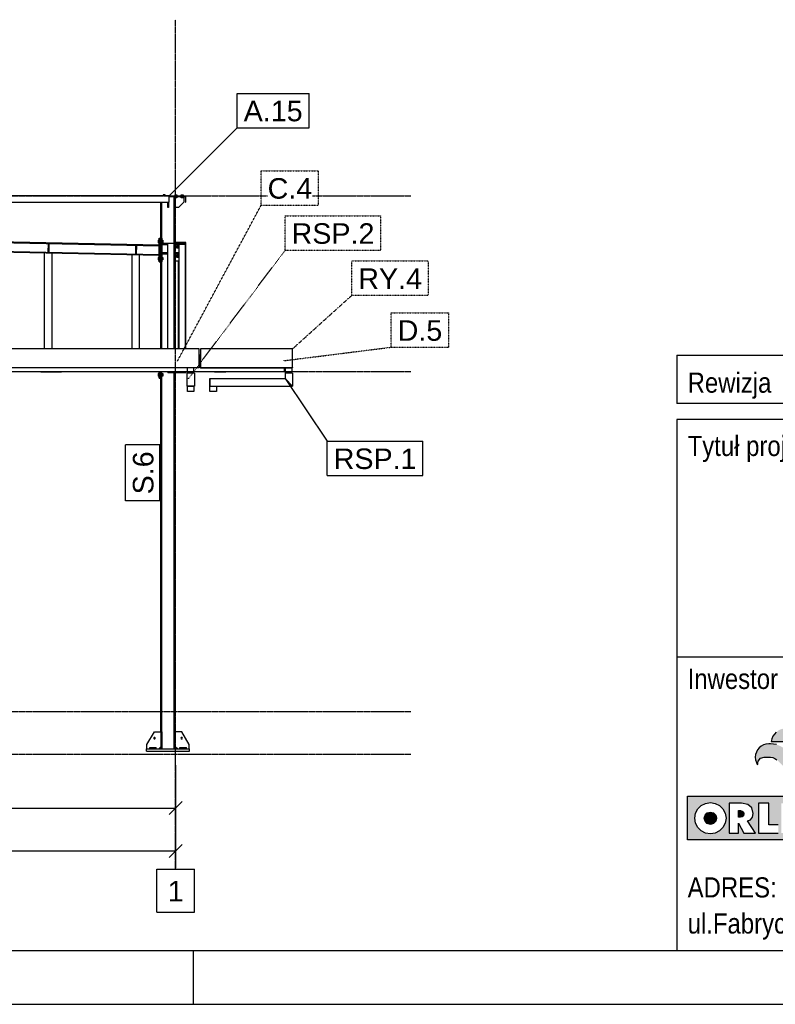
# Model space of a CAD drawing. Header units: millimetres. Extents: x 0 to 59400, y 0 to 42000.
# Tile 28 of 40: x 36784 to 43816, y 0 to 9168. Entities that reach past the tile are written whole.
import ezdxf

# ---------------------------------------------------------------- set-up
doc = ezdxf.new("R2010")
doc.units = ezdxf.units.MM
doc.linetypes.add('DXK_LINE_DOT2', pattern=[3.9198, 1.9599, -1.9599])
doc.linetypes.add('DXK_LINE_DOT3', pattern=[5.9187, 2.979, -0.9799, 0.9799, -0.9799])
for name, color, linetype in [('TS_FORMATKA', 7, 'Continuous'), ('TS_INNE_OBIEKTY', 7, 'Continuous'), ('TS_LINIE_WIDOCZNE', 7, 'Continuous'), ('TS_OPISY', 7, 'Continuous'), ('TS_OPISY_LINIE', 7, 'Continuous'), ('TS_OPISY_RAMKA', 7, 'Continuous'), ('TS_WYMIARY', 7, 'Continuous'), ('TS_WYMIARY_TEKST', 7, 'Continuous')]:
    doc.layers.add(name, color=color, linetype=linetype)
doc.styles.add('Arial', font='ARIAL.TTF', dxfattribs={"height": 0.2})

# ---------------------------------------------------------------- blocks, each defined once
blk = doc.blocks.new('Unknown-293000867-1306')
at = {"layer": 'TS_FORMATKA', "color": 7, "linetype": 'Continuous'}
for p, q in [((500, 500), (58900, 500)), ((38400, 0), (38400, 500)), ((0, 0), (59400, 0))]:
    blk.add_line(p, q, dxfattribs=at)
blk = doc.blocks.new('Part-293000867-6525 - 6488')
at = {"layer": 'TS_LINIE_WIDOCZNE', "color": 1, "linetype": 'Continuous'}
for p, q in [((38160.7, 7417.8), (38160.7, 7467.8)), ((38168.7, 7467.8), (38168.7, 7417.8)), ((38168.7, 7417.8), (38160.7, 7417.8))]:
    blk.add_line(p, q, dxfattribs=at)
blk = doc.blocks.new('Part-293000867-6494 - 6488')
at = {"layer": 'TS_LINIE_WIDOCZNE', "color": 1, "linetype": 'Continuous'}
for p, q in [((38222.7, 7087.6), (38222.7, 7517.8)), ((38231.2, 6104.4), (38231.2, 7517.8)), ((38098.2, 7132.7), (38098.2, 7467.8)), ((38106.7, 7132.7), (38106.7, 7467.8)), ((38098.2, 6104.4), (38098.2, 6912.7)), ((38106.7, 6104.4), (38106.7, 6912.7)), ((38222.7, 2537.8), (38222.7, 5882.8)), ((38231.2, 2537.8), (38231.2, 5886.8)), ((38098.2, 2537.8), (38098.2, 5830.8)), ((38106.7, 2537.8), (38106.7, 5830.8))]:
    blk.add_line(p, q, dxfattribs=at)
blk = doc.blocks.new('Part-293000867-6502 - 6488')
at = {"layer": 'TS_LINIE_WIDOCZNE', "color": 1, "linetype": 'Continuous'}
for p, q in [((33521.9, 7154.1), (33521.9, 7162.1)), ((33521.9, 7162.1), (38082.7, 7070.9)), ((33521.9, 7154.1), (38082.7, 7062.9)), ((33521.9, 7066.1), (33521.9, 7074.1)), ((33521.9, 7074.1), (38082.7, 6982.9)), ((33521.9, 7066.1), (38082.7, 6974.9))]:
    blk.add_line(p, q, dxfattribs=at)
blk = doc.blocks.new('Part-293000867-6514 - 6488')
at = {"layer": 'TS_LINIE_WIDOCZNE', "color": 1, "linetype": 'Continuous'}
for p, q in [((38331.2, 7094.1), (38231.2, 7094.1)), ((38331.2, 7079.1), (38331.2, 7094.1)), ((38231.2, 6922.1), (38266.2, 6922.1))]:
    blk.add_line(p, q, dxfattribs=at)
blk = doc.blocks.new('Part-293000867-6515 - 6488')
at = {"layer": 'TS_LINIE_WIDOCZNE', "color": 1, "linetype": 'Continuous'}
for p, q in [((38231.2, 7084.1), (38326.2, 7084.1)), ((38231.2, 7084.1), (38231.2, 7074.1)), ((38231.2, 7074.1), (38266.2, 7074.1)), ((38311.2, 7079.1), (38311.2, 7084.1)), ((38326.2, 7079.1), (38326.2, 7084.1))]:
    blk.add_line(p, q, dxfattribs=at)
blk = doc.blocks.new('Part-293000867-6516 - 6488')
at = {"layer": 'TS_LINIE_WIDOCZNE', "color": 1, "linetype": 'Continuous'}
for p, q in [((38266.2, 6998.1), (38231.2, 6998.1)), ((38231.2, 6998.1), (38231.2, 6988.1)), ((38231.2, 6988.1), (38266.2, 6988.1))]:
    blk.add_line(p, q, dxfattribs=at)
blk = doc.blocks.new('Part-293000867-6517 - 6488')
at = {"layer": 'TS_LINIE_WIDOCZNE', "color": 1, "linetype": 'Continuous'}
blk.add_line((38231.2, 5882.8), (38266.2, 5882.8), dxfattribs=at)
blk = doc.blocks.new('Part-293000867-6520 - 6488')
at = {"layer": 'TS_LINIE_WIDOCZNE', "color": 1, "linetype": 'Continuous'}
for p, q in [((38266.2, 6104.4), (38266.2, 7079.1)), ((38266.2, 7079.1), (38326.2, 7079.1)), ((38326.2, 6104.4), (38326.2, 7079.1)), ((38266.2, 5882.8), (38266.2, 5886.8)), ((38266.2, 5882.8), (38326.2, 5882.8)), ((38326.2, 5882.8), (38326.2, 5886.8))]:
    blk.add_line(p, q, dxfattribs=at)
blk = doc.blocks.new('Part-293000867-6521 - 6488')
at = {"layer": 'TS_LINIE_WIDOCZNE', "color": 1, "linetype": 'Continuous'}
for p, q in [((38331.2, 7079.1), (38326.2, 7079.1)), ((38331.2, 6104.4), (38331.2, 7079.1)), ((38326.2, 5882.8), (38331.2, 5882.8)), ((38331.2, 5882.8), (38331.2, 5886.8))]:
    blk.add_line(p, q, dxfattribs=at)
blk = doc.blocks.new('Part-293000867-6524 - 6488')
at = {"layer": 'TS_LINIE_WIDOCZNE', "color": 1, "linetype": 'Continuous'}
for p, q in [((38171.2, 7523.8), (38175.2, 7523.8)), ((38326.2, 7517.8), (38171.2, 7517.8)), ((38326.2, 7523.8), (38326.2, 7517.8))]:
    blk.add_line(p, q, dxfattribs=at)
blk = doc.blocks.new('Part-293000867-6526 - 6488')
at = {"layer": 'TS_LINIE_WIDOCZNE', "color": 1, "linetype": 'Continuous'}
for p, q in [((38094.7, 7132.7), (38094.7, 6912.7)), ((38094.7, 7132.7), (38106.7, 7132.7)), ((38106.7, 7132.7), (38106.7, 6912.7)), ((38094.7, 6912.7), (38106.7, 6912.7))]:
    blk.add_line(p, q, dxfattribs=at)
blk = doc.blocks.new('Part-293000867-7499 - 6488')
at = {"layer": 'TS_LINIE_WIDOCZNE', "color": 1, "linetype": 'Continuous'}
for p, q in [((39323.6, 5875.8), (39253.6, 5875.8)), ((39253.6, 5875.8), (39253.6, 5825.8)), ((39323.6, 5875.8), (39323.6, 5755.8)), ((39323.6, 5755.8), (39253.6, 5825.8))]:
    blk.add_line(p, q, dxfattribs=at)
blk = doc.blocks.new('Part-293000867-6527 - 6488')
at = {"layer": 'TS_LINIE_WIDOCZNE', "color": 1, "linetype": 'Continuous'}
for p, q in [((38094.7, 5892.8), (38094.7, 5830.8)), ((38106.7, 5830.8), (38106.7, 5892.8)), ((38094.7, 5830.8), (38106.7, 5830.8))]:
    blk.add_line(p, q, dxfattribs=at)
blk = doc.blocks.new('Part-293000867-6528 - 6488')
at = {"layer": 'TS_LINIE_WIDOCZNE', "color": 1, "linetype": 'Continuous'}
for p, q in [((38161.7, 6104.4), (38161.7, 7087.6)), ((38161.7, 7087.6), (38221.7, 7087.6)), ((38221.7, 6104.4), (38221.7, 7087.6)), ((38161.7, 5882.8), (38161.7, 5892.8)), ((38161.7, 5882.8), (38221.7, 5882.8)), ((38221.7, 5882.8), (38221.7, 5886.8))]:
    blk.add_line(p, q, dxfattribs=at)
blk = doc.blocks.new('Part-293000867-6529 - 6488')
at = {"layer": 'TS_LINIE_WIDOCZNE', "color": 1, "linetype": 'Continuous'}
for p, q in [((38226.7, 7087.6), (38221.7, 7087.6)), ((38226.7, 6104.4), (38226.7, 7087.6)), ((38221.7, 5882.8), (38226.7, 5882.8)), ((38226.7, 5882.8), (38226.7, 5886.8))]:
    blk.add_line(p, q, dxfattribs=at)
blk = doc.blocks.new('Bolt-293000867-6681 - 6488')
at = {"layer": 'TS_INNE_OBIEKTY', "color": 1, "linetype": 'Continuous'}
for p, q in [((38072.7, 5872.8), (38072.7, 5848.8)), ((38072.7, 5872.8), (38082.7, 5872.8)), ((38106.7, 5872.8), (38116.7, 5872.8)), ((38116.7, 5872.8), (38116.7, 5848.8)), ((38072.7, 5860.8), (38082.7, 5860.8)), ((38082.7, 5848.8), (38072.7, 5848.8)), ((38106.7, 5860.8), (38116.7, 5860.8)), ((38116.7, 5848.8), (38106.7, 5848.8))]:
    blk.add_line(p, q, dxfattribs=at)
blk = doc.blocks.new('Part-293000867-6537 - 6488')
at = {"layer": 'TS_LINIE_WIDOCZNE', "color": 1, "linetype": 'Continuous'}
for p, q in [((38171.2, 7527.8), (38331.2, 7527.8)), ((38175.2, 7523.8), (38175.2, 7527.8)), ((38175.2, 7523.8), (38175.2, 7523.8)), ((38327.2, 7523.8), (38175.2, 7523.8)), ((38327.2, 7523.8), (38327.2, 7523.8)), ((38327.2, 7523.8), (38327.2, 7467.8)), ((38331.2, 7467.8), (38331.2, 7527.8)), ((38327.2, 7467.8), (38327.2, 7467.8)), ((38327.2, 7467.8), (38331.2, 7467.8)), ((38331.2, 7467.8), (38331.2, 7467.8))]:
    blk.add_line(p, q, dxfattribs=at)
blk = doc.blocks.new('Part-293000867-6538 - 6488')
at = {"layer": 'TS_LINIE_WIDOCZNE', "color": 1, "linetype": 'Continuous'}
for p, q in [((38171.2, 7527.8), (33444.9, 7527.8)), ((33444.9, 7527.8), (33444.9, 7467.8)), ((38171.2, 7527.8), (38171.2, 7527.8)), ((38171.2, 7527.8), (38171.2, 7467.8)), ((33444.9, 7467.8), (38171.2, 7467.8))]:
    blk.add_line(p, q, dxfattribs=at)
blk = doc.blocks.new('Part-293000867-6550 - 6488')
at = {"layer": 'TS_LINIE_WIDOCZNE', "color": 1, "linetype": 'Continuous'}
for p, q in [((37964.7, 2357.8), (37964.7, 2377.8)), ((37964.7, 2377.8), (38364.7, 2377.8)), ((37964.7, 2357.8), (38364.7, 2357.8)), ((38364.7, 2357.8), (38364.7, 2377.8))]:
    blk.add_line(p, q, dxfattribs=at)
blk = doc.blocks.new('Part-293000867-6551 - 6488')
at = {"layer": 'TS_LINIE_WIDOCZNE', "color": 1, "linetype": 'Continuous'}
for p, q in [((37968.2, 2417.8), (38038.2, 2537.8)), ((38038.2, 2537.8), (38098.2, 2537.8)), ((37968.2, 2377.8), (37968.2, 2417.8)), ((38078.2, 2377.8), (38098.2, 2397.8))]:
    blk.add_line(p, q, dxfattribs=at)
blk = doc.blocks.new('Part-293000867-6553 - 6488')
at = {"layer": 'TS_LINIE_WIDOCZNE', "color": 1, "linetype": 'Continuous'}
for p, q in [((37994.7, 2377.8), (37994.7, 2389.8)), ((37994.7, 2389.8), (38054.7, 2389.8)), ((38054.7, 2377.8), (38054.7, 2389.8))]:
    blk.add_line(p, q, dxfattribs=at)
blk = doc.blocks.new('Part-293000867-6555 - 6488')
at = {"layer": 'TS_LINIE_WIDOCZNE', "color": 1, "linetype": 'Continuous'}
for p, q in [((38274.7, 2377.8), (38274.7, 2389.8)), ((38274.7, 2389.8), (38334.7, 2389.8)), ((38334.7, 2377.8), (38334.7, 2389.8))]:
    blk.add_line(p, q, dxfattribs=at)
blk = doc.blocks.new('Part-293000867-6558 - 6488')
at = {"layer": 'TS_LINIE_WIDOCZNE', "color": 1, "linetype": 'Continuous'}
for p, q in [((38291.2, 2537.8), (38231.2, 2537.8)), ((38361.2, 2417.8), (38291.2, 2537.8)), ((38251.2, 2377.8), (38231.2, 2397.8)), ((38361.2, 2377.8), (38361.2, 2417.8))]:
    blk.add_line(p, q, dxfattribs=at)
blk = doc.blocks.new('Bolt-293000867-6705 - 6488')
at = {"layer": 'TS_INNE_OBIEKTY', "color": 1, "linetype": 'Continuous'}
for p, q in [((38227.2, 7535.7), (38245.2, 7535.7)), ((38227.2, 7535.7), (38227.2, 7527.8)), ((38227.2, 7509.9), (38227.2, 7517.8)), ((38236.2, 7527.8), (38236.2, 7535.7)), ((38236.2, 7509.9), (38236.2, 7517.8)), ((38245.2, 7535.7), (38245.2, 7527.8)), ((38245.2, 7517.8), (38245.2, 7509.9)), ((38287.2, 7535.7), (38305.2, 7535.7)), ((38287.2, 7527.8), (38287.2, 7535.7)), ((38287.2, 7509.9), (38287.2, 7517.8)), ((38296.2, 7527.8), (38296.2, 7535.7)), ((38296.2, 7509.9), (38296.2, 7517.8)), ((38305.2, 7535.7), (38305.2, 7527.8)), ((38305.2, 7517.8), (38305.2, 7509.9)), ((38245.2, 7509.9), (38227.2, 7509.9)), ((38305.2, 7509.9), (38287.2, 7509.9))]:
    blk.add_line(p, q, dxfattribs=at)
blk = doc.blocks.new('Bolt-293000867-6561 - 6488')
at = {"layer": 'TS_INNE_OBIEKTY', "color": 1, "linetype": 'Continuous'}
for start, end in [(108, 288), (108, 288), (288, 108), (288, 108)]:
    blk.add_arc((38038.2, 2477.8), 7, start, end, dxfattribs=at)
blk = doc.blocks.new('Bolt-293000867-6691 - 6488')
at = {"layer": 'TS_INNE_OBIEKTY', "color": 1, "linetype": 'Continuous'}
for p, q in [((38072.7, 7114.9), (38072.7, 7090.9)), ((38072.7, 7114.9), (38082.7, 7114.9)), ((38072.7, 7102.9), (38082.7, 7102.9)), ((38082.7, 7090.9), (38072.7, 7090.9)), ((38106.7, 7114.9), (38116.7, 7114.9)), ((38106.7, 7102.9), (38116.7, 7102.9)), ((38116.7, 7090.9), (38106.7, 7090.9)), ((38116.7, 7114.9), (38116.7, 7090.9)), ((38072.7, 6954.9), (38072.7, 6930.9)), ((38072.7, 6954.9), (38082.7, 6954.9)), ((38072.7, 6942.9), (38082.7, 6942.9)), ((38072.7, 6930.9), (38082.7, 6930.9)), ((38106.7, 6954.9), (38116.7, 6954.9)), ((38106.7, 6942.9), (38116.7, 6942.9)), ((38116.7, 6930.9), (38106.7, 6930.9)), ((38116.7, 6954.9), (38116.7, 6930.9))]:
    blk.add_line(p, q, dxfattribs=at)
blk = doc.blocks.new('Part-293000867-6637 - 6488')
at = {"layer": 'TS_LINIE_WIDOCZNE', "color": 1, "linetype": 'Continuous'}
for p, q in [((38231.2, 7502.8), (38246.2, 7517.8)), ((38311.2, 7517.8), (38311.2, 7467.8)), ((38311.2, 7467.8), (38261.2, 7417.8)), ((38261.2, 7417.8), (38231.2, 7417.8))]:
    blk.add_line(p, q, dxfattribs=at)
blk = doc.blocks.new('Part-293000867-6721 - 6488')
at = {"layer": 'TS_LINIE_WIDOCZNE', "color": 1, "linetype": 'Continuous'}
for p, q in [((38596.3, 5886.8), (38596.3, 5892.8)), ((38596.3, 5886.8), (38596.3, 5892.8)), ((38701.3, 5886.8), (38596.3, 5886.8)), ((38701.3, 5886.8), (38701.3, 5892.8))]:
    blk.add_line(p, q, dxfattribs=at)
blk = doc.blocks.new('Part-293000867-6654 - 6488')
at = {"layer": 'TS_LINIE_WIDOCZNE', "color": 1, "linetype": 'Continuous'}
for p, q in [((38161.7, 7084.1), (38107.7, 7084.1)), ((38107.7, 7084.1), (38107.7, 7074.1)), ((38107.7, 7074.1), (38161.7, 7074.1))]:
    blk.add_line(p, q, dxfattribs=at)
blk = doc.blocks.new('Part-293000867-6656 - 6488')
at = {"layer": 'TS_LINIE_WIDOCZNE', "color": 1, "linetype": 'Continuous'}
for p, q in [((38161.7, 6998.1), (38107.7, 6998.1)), ((38107.7, 6998.1), (38107.7, 6988.1)), ((38107.7, 6988.1), (38161.7, 6988.1))]:
    blk.add_line(p, q, dxfattribs=at)
blk = doc.blocks.new('Part-293000867-6678 - 6488')
at = {"layer": 'TS_LINIE_WIDOCZNE', "color": 1, "linetype": 'Continuous'}
for p, q in [((38082.7, 5830.8), (38082.7, 5892.8)), ((38094.7, 5830.8), (38094.7, 5892.8)), ((38082.7, 5830.8), (38094.7, 5830.8))]:
    blk.add_line(p, q, dxfattribs=at)
blk = doc.blocks.new('Part-293000867-6688 - 6488')
at = {"layer": 'TS_LINIE_WIDOCZNE', "color": 1, "linetype": 'Continuous'}
for p, q in [((38082.7, 6912.9), (38082.7, 7132.9)), ((38082.7, 7132.9), (38094.7, 7132.9)), ((38094.7, 6912.9), (38094.7, 7132.9)), ((38082.7, 6912.9), (38094.7, 6912.9))]:
    blk.add_line(p, q, dxfattribs=at)
blk = doc.blocks.new('Bolt-293000867-6696 - 6488')
at = {"layer": 'TS_INNE_OBIEKTY', "color": 1, "linetype": 'Continuous'}
for p, q in [((38237.4, 7052.6), (38244.3, 7064.6)), ((38244.3, 7064.6), (38258.2, 7064.6)), ((38258.2, 7064.6), (38265.1, 7052.6)), ((38244.3, 7040.6), (38237.4, 7052.6)), ((38237.4, 6964.6), (38244.3, 6976.6)), ((38258.2, 7040.6), (38244.3, 7040.6)), ((38244.3, 6976.6), (38258.2, 6976.6)), ((38265.1, 7052.6), (38258.2, 7040.6)), ((38258.2, 6976.6), (38265.1, 6964.6)), ((38244.3, 6952.6), (38237.4, 6964.6)), ((38258.2, 6952.6), (38244.3, 6952.6)), ((38265.1, 6964.6), (38258.2, 6952.6))]:
    blk.add_line(p, q, dxfattribs=at)
for centre, radius, start, end in [((38251.2, 7052.6), 9, 90, 270), ((38251.2, 7052.6), 8, 30, 210), ((38251.2, 7052.6), 9, 270, 90), ((38251.2, 6964.6), 9, 90, 270), ((38251.2, 6964.6), 8, 30, 210), ((38251.2, 7052.6), 8, 210, 30), ((38251.2, 6964.6), 8, 210, 30), ((38251.2, 6964.6), 9, 270, 90)]:
    blk.add_arc(centre, radius, start, end, dxfattribs=at)
blk = doc.blocks.new('Bolt-293000867-6706 - 6488')
at = {"layer": 'TS_INNE_OBIEKTY', "color": 1, "linetype": 'Continuous'}
for p, q in [((38138.6, 7535.7), (38117.8, 7535.7)), ((38117.8, 7535.7), (38117.8, 7527.8)), ((38123, 7535.7), (38123, 7527.8)), ((38133.4, 7535.7), (38133.4, 7527.8)), ((38138.6, 7527.8), (38138.6, 7535.7))]:
    blk.add_line(p, q, dxfattribs=at)
blk = doc.blocks.new('Part-293000867-6710 - 6488')
at = {"layer": 'TS_LINIE_WIDOCZNE', "color": 1, "linetype": 'Continuous'}
for p, q in [((38455.4, 5992.8), (38455.5, 5992.8)), ((38458.5, 5992.8), (38462.4, 5992.8)), ((33443.9, 5892.8), (33443.9, 5925.8)), ((33443.9, 5892.8), (38344.6, 5892.8)), ((38404.6, 5892.8), (39248.6, 5892.8)), ((39248.6, 5892.8), (39248.6, 5925.8))]:
    blk.add_line(p, q, dxfattribs=at)
blk = doc.blocks.new('Part-293000867-6787 - 6488')
at = {"layer": 'TS_LINIE_WIDOCZNE', "color": 1, "linetype": 'Continuous'}
for p, q in [((38331.2, 6104.4), (38331.2, 6988.1)), ((38261.2, 6104.4), (38261.2, 6922.1))]:
    blk.add_line(p, q, dxfattribs=at)
blk = doc.blocks.new('Part-293000867-7479 - 6488')
at = {"layer": 'TS_LINIE_WIDOCZNE', "color": 1, "linetype": 'Continuous'}
for p, q in [((39323.6, 5929.3), (39323.6, 6104.4)), ((39320.1, 5925.8), (39322.6, 5926.8)), ((39322.6, 5926.8), (39323.6, 5929.3))]:
    blk.add_line(p, q, dxfattribs=at)
blk = doc.blocks.new('Part-293000867-7475 - 6488')
at = {"layer": 'TS_LINIE_WIDOCZNE', "color": 1, "linetype": 'Continuous'}
for p, q in [((38554.6, 5825.8), (38554.6, 5755.8)), ((38554.6, 5825.8), (39253.6, 5825.8)), ((39253.6, 5825.8), (39323.6, 5755.8)), ((38554.6, 5755.8), (39323.6, 5755.8))]:
    blk.add_line(p, q, dxfattribs=at)
blk = doc.blocks.new('Part-293000867-7483 - 6488')
at = {"layer": 'TS_LINIE_WIDOCZNE', "color": 1, "linetype": 'Continuous'}
for p, q in [((39258.6, 5875.8), (39258.6, 5925.8)), ((39318.6, 5875.8), (39318.6, 5925.8))]:
    blk.add_line(p, q, dxfattribs=at)
blk = doc.blocks.new('Part-293000867-6831 - 6488')
at = {"layer": 'TS_LINIE_WIDOCZNE', "color": 1, "linetype": 'Continuous'}
for p, q in [((37829.7, 6104.4), (37829.7, 6979.9)), ((37899.7, 6978.5), (37829.7, 6979.9)), ((37899.7, 6104.4), (37899.7, 6978.5))]:
    blk.add_line(p, q, dxfattribs=at)
blk = doc.blocks.new('GridLine-293000867-7710 - 6488')
at = {"layer": 'TS_INNE_OBIEKTY', "color": 4, "linetype": 'DXK_LINE_DOT3'}
blk.add_line((14833.2, 2327.8), (40423.6, 2327.8), dxfattribs=at)
blk = doc.blocks.new('Part-293000867-7686 - 6488')
at = {"layer": 'TS_LINIE_WIDOCZNE', "color": 1, "linetype": 'Continuous'}
for p, q in [((36981.2, 5886.8), (36981.2, 5892.8)), ((37171.2, 5886.8), (36981.2, 5886.8)), ((37171.2, 5886.8), (37171.2, 5892.8)), ((37171.2, 5886.8), (37171.2, 5886.8))]:
    blk.add_line(p, q, dxfattribs=at)
blk = doc.blocks.new('Part-293000867-7101 - 6488')
at = {"layer": 'TS_LINIE_WIDOCZNE', "color": 1, "linetype": 'Continuous'}
for p, q in [((37014.8, 6104.4), (37014.8, 6996.2)), ((37084.8, 6994.8), (37014.8, 6996.2)), ((37084.8, 6104.4), (37084.8, 6994.8))]:
    blk.add_line(p, q, dxfattribs=at)
blk = doc.blocks.new('Bolt-293000867-7461 - 6488')
at = {"layer": 'TS_INNE_OBIEKTY', "color": 1, "linetype": 'Continuous'}
for start, end in [(90, 270), (90, 270), (270, 90), (270, 90)]:
    blk.add_arc((38291.2, 2477.8), 7, start, end, dxfattribs=at)
blk = doc.blocks.new('Part-293000867-7478 - 6488')
at = {"layer": 'TS_LINIE_WIDOCZNE', "color": 1, "linetype": 'Continuous'}
for p, q in [((39323.6, 6104.4), (38465.4, 6104.4)), ((38465.4, 6104.4), (38465.4, 5926)), ((39323.6, 5929.3), (39323.6, 6104.4)), ((38465.4, 5929.3), (39323.6, 5929.3)), ((38465.4, 5925.8), (39320.1, 5925.8)), ((39322.6, 5926.8), (39320.1, 5925.8)), ((39323.6, 5929.3), (39322.6, 5926.8))]:
    blk.add_line(p, q, dxfattribs=at)
blk = doc.blocks.new('Part-293000867-7121 - 6488')
at = {"layer": 'TS_LINIE_WIDOCZNE', "color": 1, "linetype": 'Continuous'}
for p, q in [((37862.5, 7066.3), (37860.9, 6988.3)), ((37862.5, 7066.3), (37870.5, 7066.1)), ((37870.5, 7066.1), (37868.9, 6988.2)), ((37860.9, 6988.3), (37868.9, 6988.2))]:
    blk.add_line(p, q, dxfattribs=at)
blk = doc.blocks.new('Part-293000867-7124 - 6488')
at = {"layer": 'TS_LINIE_WIDOCZNE', "color": 1, "linetype": 'Continuous'}
for p, q in [((37047.6, 7082.6), (37046, 7004.6)), ((37047.6, 7082.6), (37055.5, 7082.4)), ((37055.5, 7082.4), (37054, 7004.4)), ((37046, 7004.6), (37054, 7004.4))]:
    blk.add_line(p, q, dxfattribs=at)
blk = doc.blocks.new('Part-293000867-7477 - 6488')
at = {"layer": 'TS_LINIE_WIDOCZNE', "color": 1, "linetype": 'Continuous'}
for p, q in [((36455.4, 5925.8), (36455.4, 6104.4)), ((38455.4, 6104.4), (36455.4, 6104.4)), ((38455.4, 5925.8), (38455.4, 6104.4)), ((36455.4, 5929.3), (38455.4, 5929.3)), ((38455.4, 5925.8), (36455.4, 5925.8))]:
    blk.add_line(p, q, dxfattribs=at)
blk = doc.blocks.new('Part-293000867-7485 - 6488')
at = {"layer": 'TS_LINIE_WIDOCZNE', "color": 1, "linetype": 'Continuous'}
for p, q in [((38456.8, 6044.5), (38455.5, 6041.3)), ((38455.5, 6041.3), (38455.5, 5925.8)), ((38460, 6045.8), (38456.8, 6044.5)), ((38458.5, 6041.3), (38458.9, 6042.3)), ((38458.5, 5925.8), (38458.5, 6041.3)), ((38458.9, 6042.3), (38460, 6042.8)), ((38460, 6045.8), (38465.4, 6045.8)), ((38460, 6042.8), (38465.4, 6042.8)), ((38455.5, 5925.8), (38458.5, 5925.8))]:
    blk.add_line(p, q, dxfattribs=at)
blk = doc.blocks.new('Part-293000867-7476 - 6488')
at = {"layer": 'TS_LINIE_WIDOCZNE', "color": 1, "linetype": 'Continuous'}
blk.add_line((38339.6, 5755.8), (38409.6, 5755.8), dxfattribs=at)
blk = doc.blocks.new('Part-293000867-7484 - 6488')
at = {"layer": 'TS_LINIE_WIDOCZNE', "color": 1, "linetype": 'Continuous'}
for p, q in [((38462.4, 6025.8), (38465.4, 6025.8)), ((38462.4, 5925.8), (38462.4, 6025.8)), ((38465.4, 5925.8), (38462.4, 5925.8)), ((38465.4, 5925.8), (38465.4, 5926))]:
    blk.add_line(p, q, dxfattribs=at)
blk = doc.blocks.new('Part-293000867-7500 - 6488')
at = {"layer": 'TS_LINIE_WIDOCZNE', "color": 1, "linetype": 'Continuous'}
for p, q in [((38554.6, 5705.8), (38554.6, 5755.8)), ((38614.6, 5705.8), (38554.6, 5705.8)), ((38614.6, 5755.8), (38614.6, 5705.8))]:
    blk.add_line(p, q, dxfattribs=at)
blk = doc.blocks.new('Part-293000867-7501 - 6488')
at = {"layer": 'TS_LINIE_WIDOCZNE', "color": 1, "linetype": 'Continuous'}
for p, q in [((38344.6, 5875.8), (38344.6, 5925.8)), ((38404.6, 5875.8), (38404.6, 5925.8))]:
    blk.add_line(p, q, dxfattribs=at)
blk = doc.blocks.new('Part-293000867-7502 - 6488')
at = {"layer": 'TS_LINIE_WIDOCZNE', "color": 1, "linetype": 'Continuous'}
for p, q in [((38409.6, 5875.8), (38339.6, 5875.8)), ((38339.6, 5875.8), (38339.6, 5755.8)), ((38409.6, 5875.8), (38409.6, 5755.8)), ((38409.6, 5755.8), (38339.6, 5755.8))]:
    blk.add_line(p, q, dxfattribs=at)
blk = doc.blocks.new('Part-293000867-7503 - 6488')
at = {"layer": 'TS_LINIE_WIDOCZNE', "color": 1, "linetype": 'Continuous'}
for p, q in [((38344.6, 5705.8), (38344.6, 5755.8)), ((38404.6, 5705.8), (38344.6, 5705.8)), ((38404.6, 5755.8), (38404.6, 5705.8))]:
    blk.add_line(p, q, dxfattribs=at)
blk = doc.blocks.new('GridLine-293000867-7713 - 6488')
at = {"layer": 'TS_INNE_OBIEKTY', "color": 4, "linetype": 'DXK_LINE_DOT3'}
blk.add_line((14833.2, 7527.8), (40423.6, 7527.8), dxfattribs=at)
blk = doc.blocks.new('Part-293000867-7505 - 6488')
at = {"layer": 'TS_LINIE_WIDOCZNE', "color": 1, "linetype": 'Continuous'}
for p, q in [((38551.6, 5755.8), (38551.6, 5825.8)), ((38551.6, 5825.8), (38554.6, 5825.8)), ((38554.6, 5755.8), (38554.6, 5825.8)), ((38551.6, 5755.8), (38554.6, 5755.8))]:
    blk.add_line(p, q, dxfattribs=at)
blk = doc.blocks.new('Part-293000867-7580 - 6488')
at = {"layer": 'TS_LINIE_WIDOCZNE', "color": 1, "linetype": 'Continuous'}
for p, q in [((38219.2, 2537.8), (38219.2, 2377.8)), ((38231.2, 2537.8), (38219.2, 2537.8)), ((38231.2, 2377.8), (38231.2, 2537.8)), ((38219.2, 2417.8), (38231.2, 2417.8)), ((38219.2, 2377.8), (38231.2, 2377.8))]:
    blk.add_line(p, q, dxfattribs=at)
blk = doc.blocks.new('Part-293000867-7581 - 6488')
at = {"layer": 'TS_LINIE_WIDOCZNE', "color": 1, "linetype": 'Continuous'}
for p, q in [((38098.2, 2537.8), (38098.2, 2377.8)), ((38110.2, 2537.8), (38098.2, 2537.8)), ((38110.2, 2377.8), (38110.2, 2537.8)), ((38098.2, 2417.8), (38110.2, 2417.8)), ((38098.2, 2377.8), (38110.2, 2377.8))]:
    blk.add_line(p, q, dxfattribs=at)
blk = doc.blocks.new('Part-293000867-7689 - 6488')
at = {"layer": 'TS_LINIE_WIDOCZNE', "color": 1, "linetype": 'Continuous'}
for p, q in [((38166.2, 5886.8), (38166.2, 5892.8)), ((38336.2, 5886.8), (38166.2, 5886.8)), ((38336.2, 5886.8), (38336.2, 5892.8)), ((38336.2, 5886.8), (38336.2, 5886.8))]:
    blk.add_line(p, q, dxfattribs=at)
blk = doc.blocks.new('GridLine-293000867-7704 - 6488')
at = {"layer": 'TS_INNE_OBIEKTY', "color": 4, "linetype": 'DXK_LINE_DOT3'}
blk.add_line((38234.7, 1257.8), (38234.7, 9167.8), dxfattribs=at)
at = {"layer": 'TS_INNE_OBIEKTY', "color": 4, "linetype": 'Continuous'}
for p, q in [((38060.6, 1257.8), (38408.9, 1257.8)), ((38060.6, 857.8), (38060.6, 1257.8)), ((38408.9, 857.8), (38408.9, 1257.8)), ((38060.6, 857.8), (38408.9, 857.8))]:
    blk.add_line(p, q, dxfattribs=at)
at = {"layer": 'TS_INNE_OBIEKTY', "color": 2, "linetype": 'Continuous', "style": 'Arial'}
blk.add_text('1', height=191, dxfattribs=at).set_placement((38160.6, 957.8))
blk = doc.blocks.new('GridLine-293000867-7711 - 6488')
at = {"layer": 'TS_INNE_OBIEKTY', "color": 4, "linetype": 'DXK_LINE_DOT3'}
blk.add_line((14833.2, 2727.8), (40423.6, 2727.8), dxfattribs=at)
blk = doc.blocks.new('GridLine-293000867-7712 - 6488')
at = {"layer": 'TS_INNE_OBIEKTY', "color": 4, "linetype": 'DXK_LINE_DOT3'}
blk.add_line((14833.2, 5892.8), (40423.6, 5892.8), dxfattribs=at)
blk = doc.blocks.new('StraightDimension-293000867-7725 - 6488')
at = {"layer": 'TS_WYMIARY', "color": 174, "linetype": 'Continuous'}
for p, q in [((38234.7, 2227.8), (38234.7, 1267.8)), ((38174.7, 1367.8), (38294.7, 1487.8)), ((16139.7, 1427.8), (38234.7, 1427.8))]:
    blk.add_line(p, q, dxfattribs=at)
blk = doc.blocks.new('StraightDimension-293000867-7715 - 6488')
at = {"layer": 'TS_WYMIARY', "color": 174, "linetype": 'Continuous'}
for p, q in [((33435.9, 2227.8), (33435.9, 1667.8)), ((38234.7, 2227.8), (38234.7, 1667.8)), ((33495.9, 1887.8), (33375.9, 1767.8)), ((38174.7, 1767.8), (38294.7, 1887.8)), ((33435.9, 1827.8), (38234.7, 1827.8))]:
    blk.add_line(p, q, dxfattribs=at)
at = {"color": 0}
blk.add_wipeout([(36171.8, 1857.8), (36171.8, 2137.8), (35498.8, 2137.8), (35498.8, 1857.8)], dxfattribs=at).dxf.layer = 'TS_WYMIARY'
at = {"layer": 'TS_WYMIARY_TEKST', "color": 96, "style": 'Arial'}
blk.add_text('4799', height=191.02, dxfattribs=at).set_placement((35538.8, 1897.8))
blk = doc.blocks.new('Unknown-293000867-17392')
at = {"layer": 'TS_FORMATKA', "linetype": 'Continuous'}
for points in [[(44111.5, 2442.3), (44136.2, 2432), (44157.6, 2415.6), (44259.3, 2313.9), (44279.8, 2297.8), (44303.6, 2286.6), (44329.7, 2280.6), (44356.8, 2280.2), (44383.9, 2285.8), (44409.8, 2297.7), (44433.4, 2316.1), (44257.6, 2492), (44246.3, 2503.2), (44223.5, 2523), (44198.7, 2539.6), (44172, 2552.8), (44143.9, 2562.5), (44114.6, 2568.4), (44084.6, 2570.4), (43919.8, 2570.2), (43893.4, 2567.8), (43868.4, 2560.8), (43845.4, 2549.7), (43824.8, 2534.8), (43807, 2516.5), (43792.7, 2495.4), (43782.2, 2471.6), (43776.1, 2445.8), (44084.7, 2445.8)], [(44127.7, 2014.1), (44139.1, 2035.8), (44145.9, 2058.9), (44148.2, 2082.7), (44145.9, 2106.6), (44139.1, 2129.7), (44127.7, 2151.4), (44111.8, 2170.9), (43919.5, 2363.3), (43898.8, 2381.5), (43876.2, 2396.7), (43852, 2408.9), (43826.4, 2417.7), (43799.7, 2423.2), (43772.2, 2425), (43754.1, 2425), (43729, 2422.5), (43705.6, 2415.2), (43684.4, 2403.8), (43666, 2388.5), (43650.8, 2370.1), (43639.3, 2348.9), (43632, 2325.6), (43629.5, 2300.5), (43632.1, 2275.3), (43639.5, 2252.4), (43651.2, 2230.1), (43656.4, 2264.6), (43678.6, 2290.4), (43711.9, 2300.6), (43722.7, 2300.6), (43746.7, 2300.6), (43771.5, 2300.6), (43792.8, 2297.7), (43812.8, 2289.5), (43829.9, 2276.5), (44111.8, 1994.6)], [(43125.4, 1850.4), (43182.5, 1782.2), (43162, 1761.7), (43154.2, 1732.8), (43162, 1704), (43182.5, 1683.4), (43211.4, 1675.6), (43240.2, 1683.4), (43260.8, 1704), (43268.6, 1732.8), (43260.8, 1761.7), (43240.2, 1782.2), (43211.4, 1790), (43182.5, 1782.2), (43125.4, 1850.4), (43268.6, 1732.8), (43260.8, 1761.7), (43240.2, 1782.2), (43211.4, 1790), (43182.5, 1782.2), (43162, 1761.7), (43154.2, 1732.8), (43162, 1704), (43182.5, 1683.4), (43211.4, 1675.6), (43240.2, 1683.4), (43260.8, 1704), (43268.6, 1732.8), (43125.4, 1850.4), (43165.4, 1871.1), (43211.4, 1878.6), (43257.4, 1871.1), (43297.4, 1850.4), (43329, 1818.8), (43349.7, 1778.8), (43357.1, 1732.8), (43349.7, 1686.8), (43329, 1646.8), (43297.4, 1615.2), (43257.4, 1594.5), (43211.4, 1587.1), (43165.4, 1594.5), (43125.4, 1615.2), (43093.8, 1646.8), (43073.1, 1686.8), (43065.6, 1732.8), (43073.1, 1778.8), (43093.8, 1818.8), (43125.4, 1850.4), (43000, 1937.9), (43387.8, 1871.5), (43474.5, 1803.1), (43474.5, 1800.2), (43474.5, 1742.7), (43491.3, 1742.7), (43508.7, 1746.2), (43519.5, 1756.3), (43523.2, 1772.5), (43519.6, 1788.8), (43505.1, 1803.1), (43474.5, 1803.1), (43387.8, 1871.5), (43523.2, 1772.5), (43519.6, 1788.8), (43508.9, 1799.4), (43491.3, 1803.1), (43474.5, 1803.1), (43474.5, 1742.7), (43491.3, 1742.7), (43508.7, 1746.2), (43519.5, 1756.3), (43523.2, 1772.5), (43387.8, 1871.5), (43501.3, 1871.5), (43561.5, 1860.4), (43597.9, 1828.7), (43610.2, 1778.1), (43603.7, 1743.1), (43585.6, 1718.6), (43558.2, 1707.3), (43630.2, 1594.5), (43521.6, 1594.5), (43474.5, 1686), (43474.5, 1594.5), (43387.8, 1594.5), (43387.8, 1871.5), (43000, 1937.9), (43659.2, 1871.5), (43756, 1871.5), (43756, 1669.8), (43843.1, 1669.8), (43843.1, 1594.5), (43659.2, 1594.5), (43659.2, 1871.5), (43000, 1937.9), (43872.8, 1871.5), (44070.5, 1871.5), (44070.5, 1803.8), (43962.4, 1803.8), (43962.4, 1769), (44020.8, 1769), (44020.8, 1704.8), (43962.4, 1704.8), (43962.4, 1669.7), (44079.4, 1669.7), (44079.4, 1594.5), (43872.8, 1594.5), (43872.8, 1871.5), (43000, 1937.9), (44109.3, 1871.5), (44194.8, 1871.5), (44290.1, 1728.6), (44288.1, 1745.2), (44287.2, 1759.9), (44287, 1772.8), (44287, 1780.5), (44287, 1871.5), (44373.8, 1871.5), (44373.8, 1594.5), (44287.8, 1594.5), (44193.1, 1741), (44195.1, 1724.2), (44195.9, 1709.6), (44196.1, 1697.2), (44196.1, 1594.5), (44109.3, 1594.5), (44109.3, 1871.5), (43000, 1937.9), (43000, 1532.5), (44469, 1532.5), (44469, 1937.9), (43000, 1937.9)], [(43211.4, 1790), (43182.5, 1782.2), (43162, 1761.7), (43154.2, 1732.8), (43162, 1704), (43182.5, 1683.4), (43211.4, 1675.6), (43240.2, 1683.4), (43260.8, 1704), (43268.6, 1732.8), (43260.8, 1761.7), (43240.2, 1782.2)], [(43523.2, 1772.5), (43519.6, 1788.8), (43508.9, 1799.4), (43491.3, 1803.1), (43474.5, 1803.1), (43474.5, 1742.7), (43491.3, 1742.7), (43508.7, 1746.2), (43519.5, 1756.3)]]:
    blk.add_hatch(color=1, dxfattribs=at).paths.add_polyline_path(points)
at = {"layer": 'TS_FORMATKA', "color": 1, "linetype": 'Continuous'}
for p, q in [((58900, 5444.4), (42900, 5444.4)), ((42900, 5444.4), (42900, 500)), ((52298.3, 3232.1), (42900, 3232.1)), ((43792.7, 2495.4), (43782.2, 2471.6)), ((43807, 2516.5), (43792.7, 2495.4)), ((43824.8, 2534.8), (43807, 2516.5)), ((43666, 2388.5), (43650.8, 2370.1)), ((43684.4, 2403.8), (43666, 2388.5)), ((43705.6, 2415.2), (43684.4, 2403.8)), ((43729, 2422.5), (43705.6, 2415.2)), ((43754.1, 2425), (43729, 2422.5)), ((43772.2, 2425), (43754.1, 2425)), ((43799.7, 2423.2), (43772.2, 2425)), ((43782.2, 2471.6), (43776.1, 2445.8)), ((43776.1, 2445.8), (44084.7, 2445.8)), ((43826.4, 2417.7), (43799.7, 2423.2)), ((43632, 2325.6), (43629.5, 2300.5)), ((43629.5, 2300.5), (43632.1, 2275.3)), ((43639.3, 2348.9), (43632, 2325.6)), ((43650.8, 2370.1), (43639.3, 2348.9)), ((43678.6, 2290.4), (43711.9, 2300.6)), ((43711.9, 2300.6), (43722.7, 2300.6)), ((43722.7, 2300.6), (43746.7, 2300.6)), ((43746.7, 2300.6), (43771.5, 2300.6)), ((43771.5, 2300.6), (43792.8, 2297.7)), ((43792.8, 2297.7), (43812.8, 2289.5)), ((43632.1, 2275.3), (43639.5, 2252.4)), ((43639.5, 2252.4), (43651.2, 2230.1)), ((43651.2, 2230.1), (43656.4, 2264.6)), ((43656.4, 2264.6), (43678.6, 2290.4)), ((43812.8, 2289.5), (43829.9, 2276.5)), ((43000, 1938.5), (44469, 1938.5)), ((43000, 1532.5), (43000, 1938.5)), ((43000, 1937.9), (44469, 1937.9)), ((43000, 1532.5), (43000, 1937.9)), ((43093.8, 1818.8), (43125.4, 1850.4)), ((43125.4, 1850.4), (43165.4, 1871.1)), ((43165.4, 1871.1), (43211.4, 1878.6)), ((43211.4, 1878.6), (43257.4, 1871.1)), ((43257.4, 1871.1), (43297.4, 1850.4)), ((43297.4, 1850.4), (43329, 1818.8)), ((43501.3, 1871.5), (43387.8, 1871.5)), ((43387.8, 1871.5), (43387.8, 1594.5)), ((43561.5, 1860.4), (43501.3, 1871.5)), ((43597.9, 1828.7), (43561.5, 1860.4)), ((43756, 1871.5), (43659.2, 1871.5)), ((43659.2, 1871.5), (43659.2, 1594.5)), ((43756, 1669.8), (43756, 1871.5)), ((43065.6, 1732.8), (43073.1, 1778.8)), ((43073.1, 1778.8), (43093.8, 1818.8)), ((43154.2, 1732.8), (43162, 1761.7)), ((43162, 1761.7), (43182.5, 1782.2)), ((43182.5, 1782.2), (43211.4, 1790)), ((43211.4, 1790), (43240.2, 1782.2)), ((43240.2, 1782.2), (43260.8, 1761.7)), ((43260.8, 1761.7), (43268.6, 1732.8)), ((43329, 1818.8), (43349.7, 1778.8)), ((43349.7, 1778.8), (43357.1, 1732.8)), ((43474.5, 1800.2), (43474.5, 1803.1)), ((43474.5, 1803.1), (43491.3, 1803.1)), ((43474.5, 1746), (43474.5, 1800.2)), ((43474.5, 1742.7), (43474.5, 1746)), ((43491.3, 1742.7), (43474.5, 1742.7)), ((43491.3, 1803.1), (43508.9, 1799.4)), ((43508.7, 1746.2), (43491.3, 1742.7)), ((43519.5, 1756.3), (43508.7, 1746.2)), ((43508.9, 1799.4), (43519.6, 1788.8)), ((43523.2, 1772.5), (43519.5, 1756.3)), ((43519.6, 1788.8), (43523.2, 1772.5)), ((43585.6, 1718.6), (43603.7, 1743.1)), ((43610.2, 1778.1), (43597.9, 1828.7)), ((43603.7, 1743.1), (43610.2, 1778.1)), ((43073.1, 1686.8), (43065.6, 1732.8)), ((43093.8, 1646.8), (43073.1, 1686.8)), ((43162, 1704), (43154.2, 1732.8)), ((43182.5, 1683.4), (43162, 1704)), ((43211.4, 1675.6), (43182.5, 1683.4)), ((43240.2, 1683.4), (43211.4, 1675.6)), ((43260.8, 1704), (43240.2, 1683.4)), ((43268.6, 1732.8), (43260.8, 1704)), ((43349.7, 1686.8), (43329, 1646.8)), ((43357.1, 1732.8), (43349.7, 1686.8)), ((43474.5, 1594.5), (43474.5, 1686)), ((43474.5, 1686), (43521.6, 1594.5)), ((43558.2, 1707.3), (43585.6, 1718.6)), ((43630.2, 1594.5), (43558.2, 1707.3)), ((43843.1, 1669.8), (43756, 1669.8)), ((43125.4, 1615.2), (43093.8, 1646.8)), ((43165.4, 1594.5), (43125.4, 1615.2)), ((43211.4, 1587.1), (43165.4, 1594.5)), ((43257.4, 1594.5), (43211.4, 1587.1)), ((43297.4, 1615.2), (43257.4, 1594.5)), ((43329, 1646.8), (43297.4, 1615.2)), ((43387.8, 1594.5), (43474.5, 1594.5)), ((43521.6, 1594.5), (43630.2, 1594.5)), ((43659.2, 1594.5), (43843.1, 1594.5)), ((44469, 1532.5), (43000, 1532.5)), ((44469, 1532.5), (43000, 1532.5)), ((42900, 500), (58900, 500))]:
    blk.add_line(p, q, dxfattribs=at)
at = {"layer": 'TS_FORMATKA', "color": 1, "linetype": 'Continuous', "style": 'Arial', "width": 0.84928}
for s, height, p in [('Tytuł projektu:', 187.647, (43000, 5105.2)), ('Inwestor zastępczy:', 187.647, (43000, 2936.2)), ('ADRES:', 187.65, (43000, 994.7)), ('ul.Fabryczna 1, 34-600 Limanowa, Polska', 187.647, (43000, 659))]:
    blk.add_text(s, height=height, dxfattribs=at).set_placement(p)
blk = doc.blocks.new('Unknown-293000867-17395')
at = {"layer": 'TS_FORMATKA', "color": 1, "linetype": 'Continuous'}
for p, q in [((42900, 6044.4), (42900, 5594.4)), ((42900, 6044.4), (58900, 6044.4)), ((58900, 5594.4), (42900, 5594.4))]:
    blk.add_line(p, q, dxfattribs=at)
at = {"layer": 'TS_FORMATKA', "color": 1, "style": 'Arial', "width": 0.84928}
blk.add_text('Rewizja', height=187.65, dxfattribs=at).set_placement((43000, 5694.4))
blk = doc.blocks.new('Mark-293000867-8234 - 6488')
at = {"layer": 'TS_OPISY_LINIE', "linetype": 'DXK_LINE_DOT2'}
blk.add_line((38251.5, 5988.3), (39030.9, 7441.3), dxfattribs=at)
at = {"layer": 'TS_OPISY_RAMKA', "linetype": 'DXK_LINE_DOT2'}
for p, q in [((39030.9, 7761.3), (39565.8, 7761.3)), ((39030.9, 7441.3), (39030.9, 7761.3)), ((39565.8, 7441.3), (39565.8, 7761.3)), ((39030.9, 7441.3), (39565.8, 7441.3))]:
    blk.add_line(p, q, dxfattribs=at)
blk.add_wipeout([(39505.8, 7501.3), (39505.8, 7701.3), (39090.9, 7701.3), (39090.9, 7501.3)]).dxf.layer = 'TS_OPISY_LINIE'
blk.add_wipeout([(39505.8, 7501.3), (39505.8, 7701.3), (39090.9, 7701.3), (39090.9, 7501.3)]).dxf.layer = 'TS_OPISY_LINIE'
at = {"layer": 'TS_OPISY', "style": 'Arial'}
blk.add_text('C.4', height=191.02, dxfattribs=at).set_placement((39090.9, 7501.3))
blk = doc.blocks.new('Mark-293000867-8260 - 6488')
at = {"layer": 'TS_OPISY_LINIE', "linetype": 'Continuous'}
blk.add_line((38171.7, 7525.5), (38808.1, 8161.9), dxfattribs=at)
at = {"layer": 'TS_OPISY_RAMKA', "linetype": 'Continuous'}
for p, q in [((38808.1, 8481.9), (39476.3, 8481.9)), ((38808.1, 8161.9), (38808.1, 8481.9)), ((39476.3, 8161.9), (39476.3, 8481.9)), ((38808.1, 8161.9), (39476.3, 8161.9))]:
    blk.add_line(p, q, dxfattribs=at)
blk.add_wipeout([(39416.3, 8221.9), (39416.3, 8421.9), (38868.1, 8421.9), (38868.1, 8221.9)]).dxf.layer = 'TS_OPISY_LINIE'
blk.add_wipeout([(39416.3, 8221.9), (39416.3, 8421.9), (38868.1, 8421.9), (38868.1, 8221.9)]).dxf.layer = 'TS_OPISY_LINIE'
at = {"layer": 'TS_OPISY', "style": 'Arial'}
blk.add_text('A.15', height=191.02, dxfattribs=at).set_placement((38868.1, 8221.9))
blk = doc.blocks.new('Mark-293000867-8452 - 6488')
at = {"layer": 'TS_OPISY_LINIE', "linetype": 'Continuous'}
blk.add_line((39253.6, 5825.8), (39645.9, 5244), dxfattribs=at)
at = {"layer": 'TS_OPISY_RAMKA', "linetype": 'Continuous'}
for p, q in [((39645.9, 5244), (40536.2, 5244)), ((39645.9, 4924), (39645.9, 5244)), ((40536.2, 4924), (40536.2, 5244)), ((39645.9, 4924), (40536.2, 4924))]:
    blk.add_line(p, q, dxfattribs=at)
blk.add_wipeout([(40476.2, 4984), (40476.2, 5184), (39705.9, 5184), (39705.9, 4984)]).dxf.layer = 'TS_OPISY_LINIE'
blk.add_wipeout([(40476.2, 4984), (40476.2, 5184), (39705.9, 5184), (39705.9, 4984)]).dxf.layer = 'TS_OPISY_LINIE'
at = {"layer": 'TS_OPISY', "style": 'Arial'}
blk.add_text('RSP.1', height=191.02, dxfattribs=at).set_placement((39705.9, 4984))
blk = doc.blocks.new('Mark-293000867-8451 - 6488')
at = {"layer": 'TS_OPISY_LINIE', "linetype": 'DXK_LINE_DOT2'}
blk.add_line((39321.8, 6102), (39874.7, 6601.3), dxfattribs=at)
at = {"layer": 'TS_OPISY_RAMKA', "linetype": 'DXK_LINE_DOT2'}
for p, q in [((39874.7, 6921.3), (40587.3, 6921.3)), ((39874.7, 6601.3), (39874.7, 6921.3)), ((40587.3, 6601.3), (40587.3, 6921.3)), ((39874.7, 6601.3), (40587.3, 6601.3))]:
    blk.add_line(p, q, dxfattribs=at)
blk.add_wipeout([(40527.3, 6661.3), (40527.3, 6861.3), (39934.7, 6861.3), (39934.7, 6661.3)]).dxf.layer = 'TS_OPISY_LINIE'
blk.add_wipeout([(40527.3, 6661.3), (40527.3, 6861.3), (39934.7, 6861.3), (39934.7, 6661.3)]).dxf.layer = 'TS_OPISY_LINIE'
at = {"layer": 'TS_OPISY', "style": 'Arial'}
blk.add_text('RY.4', height=191.02, dxfattribs=at).set_placement((39934.7, 6661.3))
blk = doc.blocks.new('Mark-293000867-8229 - 6488')
at = {"layer": 'TS_OPISY_RAMKA', "linetype": 'Continuous'}
for p, q in [((37768.2, 4687.8), (37768.2, 5207.8)), ((38088.2, 5207.8), (37768.2, 5207.8)), ((38088.2, 4687.8), (38088.2, 5207.8)), ((38088.2, 4687.8), (37768.2, 4687.8))]:
    blk.add_line(p, q, dxfattribs=at)
blk.add_wipeout([(38028.2, 5147.8), (37828.2, 5147.8), (37828.2, 4747.8), (38028.2, 4747.8)]).dxf.layer = 'TS_OPISY_LINIE'
blk.add_wipeout([(38028.2, 5147.8), (37828.2, 5147.8), (37828.2, 4747.8), (38028.2, 4747.8)]).dxf.layer = 'TS_OPISY_LINIE'
at = {"layer": 'TS_OPISY', "style": 'Arial'}
blk.add_text('S.6', height=191.02, rotation=90.00021, dxfattribs=at).set_placement((38028.2, 4747.8))
blk = doc.blocks.new('Mark-293000867-8303 - 6488')
at = {"layer": 'TS_OPISY_LINIE', "linetype": 'DXK_LINE_DOT2'}
blk.add_line((39238.3, 5992.3), (40241.1, 6118.3), dxfattribs=at)
at = {"layer": 'TS_OPISY_RAMKA', "linetype": 'DXK_LINE_DOT2'}
for p, q in [((40241.1, 6438.3), (40775.9, 6438.3)), ((40241.1, 6118.3), (40241.1, 6438.3)), ((40775.9, 6118.3), (40775.9, 6438.3)), ((40241.1, 6118.3), (40775.9, 6118.3))]:
    blk.add_line(p, q, dxfattribs=at)
blk.add_wipeout([(40715.9, 6178.3), (40715.9, 6378.3), (40301.1, 6378.3), (40301.1, 6178.3)]).dxf.layer = 'TS_OPISY_LINIE'
blk.add_wipeout([(40715.9, 6178.3), (40715.9, 6378.3), (40301.1, 6378.3), (40301.1, 6178.3)]).dxf.layer = 'TS_OPISY_LINIE'
at = {"layer": 'TS_OPISY', "style": 'Arial'}
blk.add_text('D.5', height=191.02, dxfattribs=at).set_placement((40301.1, 6178.3))
blk = doc.blocks.new('Mark-293000867-8453 - 6488')
at = {"layer": 'TS_OPISY_LINIE', "linetype": 'DXK_LINE_DOT2'}
blk.add_line((38353.9, 5825.3), (39253.9, 7021.3), dxfattribs=at)
at = {"layer": 'TS_OPISY_RAMKA', "linetype": 'DXK_LINE_DOT2'}
for p, q in [((39253.9, 7341.3), (40144.2, 7341.3)), ((39253.9, 7021.3), (39253.9, 7341.3)), ((40144.2, 7021.3), (40144.2, 7341.3)), ((39253.9, 7021.3), (40144.2, 7021.3))]:
    blk.add_line(p, q, dxfattribs=at)
blk.add_wipeout([(40084.2, 7081.3), (40084.2, 7281.3), (39313.9, 7281.3), (39313.9, 7081.3)]).dxf.layer = 'TS_OPISY_LINIE'
blk.add_wipeout([(40084.2, 7081.3), (40084.2, 7281.3), (39313.9, 7281.3), (39313.9, 7081.3)]).dxf.layer = 'TS_OPISY_LINIE'
at = {"layer": 'TS_OPISY', "style": 'Arial'}
blk.add_text('RSP.2', height=191.02, dxfattribs=at).set_placement((39313.9, 7081.3))

msp = doc.modelspace()

# ---------------------------------------------------------------- block references
for name in ['Unknown-293000867-1306', 'GridLine-293000867-7704 - 6488', 'GridLine-293000867-7713 - 6488', 'Part-293000867-6538 - 6488', 'Part-293000867-6494 - 6488', 'Bolt-293000867-6706 - 6488', 'Part-293000867-6537 - 6488', 'Part-293000867-6524 - 6488', 'Bolt-293000867-6705 - 6488', 'Part-293000867-6637 - 6488', 'Part-293000867-6525 - 6488', 'Part-293000867-6502 - 6488', 'Part-293000867-7124 - 6488', 'Part-293000867-7121 - 6488', 'Bolt-293000867-6691 - 6488', 'Part-293000867-6688 - 6488', 'Part-293000867-6526 - 6488', 'Part-293000867-6654 - 6488', 'Part-293000867-6528 - 6488', 'Part-293000867-6529 - 6488', 'Part-293000867-6514 - 6488', 'Part-293000867-6515 - 6488', 'Bolt-293000867-6696 - 6488', 'Part-293000867-6520 - 6488', 'Part-293000867-6521 - 6488', 'Part-293000867-7101 - 6488', 'Part-293000867-6831 - 6488', 'Part-293000867-6656 - 6488', 'Part-293000867-6516 - 6488', 'Part-293000867-6787 - 6488', 'GridLine-293000867-7712 - 6488', 'Part-293000867-7477 - 6488', 'Part-293000867-7478 - 6488', 'Part-293000867-7479 - 6488', 'Part-293000867-6710 - 6488', 'Part-293000867-7485 - 6488', 'Part-293000867-7484 - 6488', 'Unknown-293000867-17395', 'Part-293000867-7686 - 6488', 'Bolt-293000867-6681 - 6488', 'Part-293000867-6678 - 6488', 'Part-293000867-6527 - 6488', 'Part-293000867-7689 - 6488', 'Part-293000867-6517 - 6488', 'Part-293000867-7502 - 6488', 'Part-293000867-7501 - 6488', 'Part-293000867-6721 - 6488', 'Part-293000867-7499 - 6488', 'Part-293000867-7483 - 6488', 'Part-293000867-7505 - 6488', 'Part-293000867-7475 - 6488', 'Part-293000867-7476 - 6488', 'Part-293000867-7503 - 6488', 'Part-293000867-7500 - 6488', 'Unknown-293000867-17392', 'GridLine-293000867-7711 - 6488', 'GridLine-293000867-7710 - 6488', 'Part-293000867-6551 - 6488', 'Bolt-293000867-6561 - 6488', 'Part-293000867-7581 - 6488', 'Part-293000867-7580 - 6488', 'Part-293000867-6558 - 6488', 'Bolt-293000867-7461 - 6488', 'Part-293000867-6553 - 6488', 'Part-293000867-6555 - 6488', 'Part-293000867-6550 - 6488']:
    msp.add_blockref(name, (0, 0))

# ---------------------------------------------------------------- next in the draw order: block references
for name in ['Mark-293000867-8234 - 6488', 'Mark-293000867-8452 - 6488', 'Mark-293000867-8229 - 6488', 'StraightDimension-293000867-7725 - 6488']:
    msp.add_blockref(name, (0, 0))

# ---------------------------------------------------------------- next in the draw order: block references
for name in ['Mark-293000867-8260 - 6488', 'Mark-293000867-8451 - 6488', 'StraightDimension-293000867-7715 - 6488']:
    msp.add_blockref(name, (0, 0))

# ---------------------------------------------------------------- next in the draw order: block references
msp.add_blockref('Mark-293000867-8303 - 6488', (0, 0))

# ---------------------------------------------------------------- next in the draw order: block references
msp.add_blockref('Mark-293000867-8453 - 6488', (0, 0))

doc.saveas('drawing.dxf')
